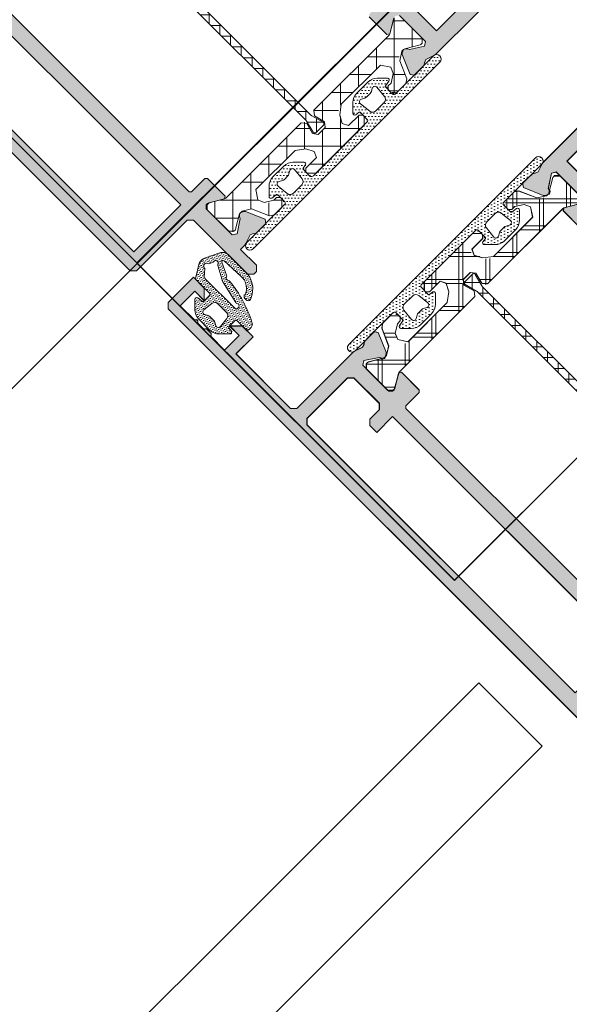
# Model space of a CAD drawing. Header units: metres. Extents: x -115250 to 1551995, y -140807 to 374743.
# Tile 93 of 205: x 115677 to 115739, y 77552 to 77662. Entities that reach past the tile are written whole.
import ezdxf

# ---------------------------------------------------------------- set-up
doc = ezdxf.new("R2010")
doc.units = ezdxf.units.M
doc.header["$LTSCALE"] = 100
doc.linetypes.add('0103aDVOJČERCHOVANÁ', pattern=[6.2, 3, -1, 0.1, -1, 0.1, -1])
doc.linetypes.add('{ Wide Dash }', pattern=[12, 4, -2, 4, -2])
for name, color, linetype, lineweight in [('010-pomocna', 30, 'Continuous', 15), ('010-tenka', 10, 'Continuous', 15), ('910-dvere', 7, 'Continuous', 15), ('910-tenka', 4, 'Continuous', 15), ('MB-kreskowanie', 251, 'Continuous', 9), ('MB-profile', 7, 'Continuous', 9), ('MB-uszczelki_tworzywa', 251, 'Continuous', 9)]:
    doc.layers.add(name, color=color, linetype=linetype, lineweight=lineweight)

# ---------------------------------------------------------------- blocks, each defined once
blk = doc.blocks.new('120883')
at = {"layer": 'MB-kreskowanie'}
h = blk.add_hatch(dxfattribs=at)
h.set_pattern_fill('DOTS', color=256, scale=0.23, angle=-585, style=0)
h.set_pattern_definition([(225, (-2e-12, 1e-11), (-0.3872735, 0.129091), [0, -0.365125])])
edge = h.paths.add_edge_path()
edge.add_line((0, -14.72), (0, -8.8))
edge.add_arc((-0.2, -8.8), 0.2, 0, 90)
edge.add_line((-0.2, -8.6), (-1.32, -8.6))
edge.add_arc((-1.32, -8.7), 0.1, 90, 170)
edge.add_line((-1.41, -8.68), (-1.51, -9.23))
edge.add_arc((-1.71, -9.2), 0.2, 225, 350, ccw=False)
edge.add_line((-1.85, -9.34), (-2.66, -8.53))
edge.add_arc((-1.6, -7.47), 1.5, 180, 225, ccw=False)
edge.add_line((-3.1, -7.47), (-3.1, -5.76))
edge.add_arc((-1.6, -5.76), 1.5, 135, 180, ccw=False)
edge.add_line((-2.66, -4.7), (-1.82, -3.86))
edge.add_arc((-1.67, -4), 0.2, 10, 135, ccw=False)
edge.add_line((-1.48, -3.96), (-1.41, -4.32))
edge.add_arc((-1.32, -4.3), 0.1, 190, 270)
edge.add_line((-1.32, -4.4), (-0.2, -4.4))
edge.add_arc((-0.2, -4.2), 0.2, 270, 360)
edge.add_line((0, -4.2), (0, 4.2))
edge.add_arc((-0.2, 4.2), 0.2, 360, 450)
edge.add_line((-0.2, 4.4), (-1.32, 4.4))
edge.add_arc((-1.32, 4.3), 0.1, 90, 170)
edge.add_line((-1.41, 4.32), (-1.48, 3.96))
edge.add_arc((-1.67, 4), 0.2, 225, 350, ccw=False)
edge.add_line((-1.82, 3.86), (-2.66, 4.7))
edge.add_arc((-1.6, 5.76), 1.5, 180, 225, ccw=False)
edge.add_line((-3.1, 5.76), (-3.1, 7.47))
edge.add_arc((-1.6, 7.47), 1.5, 135, 180, ccw=False)
edge.add_line((-2.66, 8.53), (-1.85, 9.34))
edge.add_arc((-1.71, 9.2), 0.2, 10, 135, ccw=False)
edge.add_line((-1.51, 9.23), (-1.41, 8.68))
edge.add_arc((-1.32, 8.7), 0.1, 190, 270)
edge.add_line((-1.32, 8.6), (-0.2, 8.6))
edge.add_arc((-0.2, 8.8), 0.2, 270, 360)
edge.add_line((0, 8.8), (0, 14.72))
edge.add_arc((0.5, 14.72), 0.5, 0, 180, ccw=False)
edge.add_line((1, 14.72), (1, -14.72))
edge.add_arc((0.5, -14.72), 0.5, 180, 360, ccw=False)
edge = h.paths.add_edge_path(flags=16)
edge.add_arc((-2, -5.5), 0.3, 84, 210)
edge.add_line((-2.26, -5.65), (-2.07, -5.98))
edge.add_arc((-2.5, -6.23), 0.5, 0, 30, ccw=False)
edge.add_line((-2, -6.23), (-2, -6.76))
edge.add_arc((-2.5, -6.76), 0.5, 330, 360, ccw=False)
edge.add_line((-2.07, -7.01), (-2.26, -7.35))
edge.add_arc((-2, -7.5), 0.3, 150, 276)
edge.add_line((-1.97, -7.8), (-0.65, -7.66))
edge.add_arc((-0.7, -7.16), 0.5, 276, 360.0001)
edge.add_line((-0.2, -7.16), (-0.2, -5.84))
edge.add_arc((-0.7, -5.84), 0.5, 0.0001, 84)
edge.add_line((-0.65, -5.34), (-1.97, -5.2))
edge = h.paths.add_edge_path(flags=16)
edge.add_arc((-0.7, 7.16), 0.5, 359.9999, 444)
edge.add_line((-0.65, 7.66), (-1.97, 7.8))
edge.add_arc((-2, 7.5), 0.3, 84, 210)
edge.add_line((-2.26, 7.35), (-2.07, 7.01))
edge.add_arc((-2.5, 6.76), 0.5, 0, 30, ccw=False)
edge.add_line((-2, 6.76), (-2, 6.23))
edge.add_arc((-2.5, 6.23), 0.5, 330, 360, ccw=False)
edge.add_line((-2.07, 5.98), (-2.26, 5.65))
edge.add_arc((-2, 5.5), 0.3, 150, 276)
edge.add_line((-1.97, 5.2), (-0.65, 5.34))
edge.add_arc((-0.7, 5.84), 0.5, 276, 359.9999)
edge.add_line((-0.2, 5.84), (-0.2, 7.16))
at = {"layer": 'MB-uszczelki_tworzywa'}
for points in [[(-0.2, -4.5), (-1.32, -4.5, -0.36397), (-1.41, -4.42), (-1.48, -3.96, 0.606815), (-1.82, -3.86), (-2.66, -4.7, 0.198912), (-3.1, -5.76), (-3.1, -7.47, 0.198912), (-2.66, -8.53), (-1.85, -9.34, 0.606815), (-1.51, -9.23), (-1.41, -8.58, -0.36397), (-1.32, -8.5), (-0.2, -8.5, -0.416578), (0, -8.7), (0, -14.72, 1), (1, -14.72), (1, 14.72, 1), (0, 14.72), (0, 8.7, -0.416578), (-0.2, 8.5), (-1.32, 8.5, -0.36397), (-1.41, 8.58), (-1.51, 9.23, 0.606815), (-1.85, 9.34), (-2.66, 8.53, 0.198912), (-3.1, 7.47), (-3.1, 5.76, 0.198912), (-2.66, 4.7), (-1.82, 3.86, 0.606815), (-1.48, 3.96), (-1.41, 4.42, -0.36397), (-1.32, 4.5), (-0.2, 4.5, -0.414214), (0, 4.3), (0, -4.2, -0.324182)], [(-2, 6.77, 0.131652), (-2.07, 7.02), (-2.26, 7.35, -0.612801), (-1.97, 7.8), (-0.65, 7.66, -0.383864), (-0.2, 7.16), (-0.2, 5.84, -0.383865), (-0.65, 5.34), (-1.97, 5.2, -0.612801), (-2.26, 5.65), (-2.07, 5.99, 0.131652), (-2, 6.24)], [(-2, -6.23, 0.131652), (-2.07, -5.98), (-2.26, -5.65, -0.612801), (-1.97, -5.2), (-0.65, -5.34, -0.383864), (-0.2, -5.84), (-0.2, -7.16, -0.383865), (-0.65, -7.66), (-1.97, -7.8, -0.612801), (-2.26, -7.35), (-2.07, -7.01, 0.131652), (-2, -6.76)]]:
    blk.add_lwpolyline(points, format="xyb", close=True, dxfattribs=at)
blk = doc.blocks.new('K718730X')
at = {"layer": 'MB-kreskowanie'}
h = blk.add_hatch(dxfattribs=at)
h.set_pattern_fill('_U', color=256, scale=3, angle=495, style=0, double=1, pattern_type=0)
h.set_pattern_definition([(135, (165.7994, 358.3625), (-2.12132, -2.12132), []), (225, (165.7994, 358.3625), (2.12132, -2.12132), [])])
edge = h.paths.add_edge_path()
edge.add_arc((48.5, 54.48), 1, 180, 254.5959, ccw=False)
edge.add_line((47.5, 54.48), (47.5, 60.67))
edge.add_arc((48.2, 60.67), 0.7, 66, 180, ccw=False)
edge.add_line((48.48, 61.31), (49.16, 61.01))
edge.add_arc((48.75, 60.1), 1, 0, 66, ccw=False)
edge.add_line((49.75, 60.1), (49.75, 59.65))
edge.add_arc((50.05, 59.65), 0.3, 180, 270)
edge.add_line((50.05, 59.35), (50.25, 59.35))
edge.add_arc((50.25, 60.05), 0.7, 270, 360)
edge.add_line((50.95, 60.05), (50.95, 61.2))
edge.add_arc((50.45, 61.2), 0.5, 0, 66)
edge.add_line((50.65, 61.66), (48.69, 62.53))
edge.add_arc((49.1, 63.45), 1, 180, 246, ccw=False)
edge.add_line((48.1, 63.45), (48.1, 63.64))
edge.add_line((48.1, 63.64), (48.01, 63.81))
edge.add_arc((48.19, 63.91), 0.2, 87.0021, 207.0022, ccw=False)
edge.add_line((48.2, 64.1), (48.27, 64.1))
edge.add_line((48.27, 64.1), (49.02, 65.4))
edge.add_arc((48.85, 65.5), 0.2, 330, 360)
edge.add_line((49.05, 65.5), (49.05, 65.7))
edge.add_arc((48.65, 65.7), 0.4, 0, 90)
edge.add_line((48.65, 66.1), (45.25, 66.1))
edge.add_arc((45.25, 65.7), 0.4, 90, 180)
edge.add_line((44.85, 65.7), (44.85, 65.5))
edge.add_arc((45.05, 65.5), 0.2, 180, 210)
edge.add_line((44.88, 65.4), (45.1, 65.02))
edge.add_line((45.1, 65.02), (45.78, 63.9))
edge.add_arc((45.61, 63.8), 0.2, -15.7154, 31.3955, ccw=False)
edge.add_arc((45.5, 63.72), 0.3, 0, 4.8283, ccw=False)
edge.add_line((45.8, 63.72), (45.8, 51.85))
edge.add_arc((46.2, 51.85), 0.4, 180, 284.5569)
edge.add_line((46.3, 51.46), (47.55, 51.78))
edge.add_arc((47.65, 51.4), 0.4, 0, 104.5569, ccw=False)
edge.add_line((48.05, 51.4), (48.05, 50.3))
edge.add_arc((47.65, 50.3), 0.4, -104.5569, 0, ccw=False)
edge.add_line((47.55, 49.91), (46.3, 50.23))
edge.add_arc((46.2, 49.85), 0.4, 75.4431, 180)
edge.add_line((45.8, 49.85), (45.8, 37.98))
edge.add_arc((45.5, 37.98), 0.3, 351.8469, 360, ccw=False)
edge.add_arc((45.6, 37.9), 0.2, -31.3955, 9.9897, ccw=False)
edge.add_line((45.77, 37.8), (45.23, 36.91))
edge.add_line((45.23, 36.91), (44.88, 36.3))
edge.add_arc((45.05, 36.2), 0.2, 150, 180)
edge.add_line((44.85, 36.2), (44.85, 36))
edge.add_arc((45.25, 36), 0.4, 180, 264.0111)
edge.add_line((45.21, 35.6), (48.69, 35.6))
edge.add_arc((48.65, 36), 0.4, 275.9889, 360)
edge.add_line((49.05, 36), (49.05, 36.2))
edge.add_arc((48.85, 36.2), 0.2, 0, 30)
edge.add_line((49.02, 36.3), (48.27, 37.6))
edge.add_line((48.27, 37.6), (48.19, 37.59))
edge.add_arc((48.18, 37.79), 0.2, 152.9978, 272.9979, ccw=False)
edge.add_line((48, 37.88), (48.1, 38.07))
edge.add_line((48.1, 38.07), (48.1, 38.25))
edge.add_arc((49.1, 38.25), 1, 114, 180, ccw=False)
edge.add_line((48.69, 39.16), (50.65, 40.03))
edge.add_arc((50.45, 40.49), 0.5, 294, 360)
edge.add_line((50.95, 40.49), (50.95, 41.65))
edge.add_arc((50.25, 41.65), 0.7, 360, 450)
edge.add_line((50.25, 42.35), (50.05, 42.35))
edge.add_arc((50.05, 42.05), 0.3, 90, 180)
edge.add_line((49.75, 42.05), (49.75, 41.59))
edge.add_arc((48.75, 41.59), 1, 294, 360, ccw=False)
edge.add_line((49.16, 40.68), (48.48, 40.38))
edge.add_arc((48.2, 41.02), 0.7, 180, 294, ccw=False)
edge.add_line((47.5, 41.02), (47.5, 47.21))
edge.add_arc((48.5, 47.21), 1, 105.4041, 180, ccw=False)
edge.add_arc((47.65, 50.3), 2.2, 285.4041, 310.8322)
edge.add_arc((49.35, 48.33), 0.4, 0, 130.8322, ccw=False)
edge.add_line((49.75, 48.33), (49.75, 46.65))
edge.add_arc((50.05, 46.65), 0.3, 180, 270)
edge.add_line((50.05, 46.35), (50.25, 46.35))
edge.add_arc((50.25, 47.05), 0.7, 270, 360)
edge.add_line((50.95, 47.05), (50.95, 54.65))
edge.add_arc((50.25, 54.65), 0.7, 360, 450)
edge.add_line((50.25, 55.35), (50.05, 55.35))
edge.add_arc((50.05, 55.05), 0.3, 90, 180)
edge.add_line((49.75, 55.05), (49.75, 53.37))
edge.add_arc((49.35, 53.37), 0.4, 229.1678, 360, ccw=False)
edge.add_arc((47.65, 51.4), 2.2, 49.1678, 74.5959)
h = blk.add_hatch(dxfattribs=at)
h.set_pattern_fill('_USER', color=256, scale=1.2, angle=45, style=0, double=1, pattern_type=0)
h.set_pattern_definition([(45, (-9748.5016, -3079.2916), (-0.84852814, 0.84852814), []), (135, (-9748.5016, -3079.2916), (-0.84852814, -0.84852814), [])])
h.paths.add_polyline_path([(45.96, 50.45, -0.065543), (46.09, 50.43), (47.5, 50.06, 0.493053), (47.75, 50.25), (47.75, 51.45, 0.493053), (47.5, 51.64), (46.09, 51.27, -0.065395), (45.97, 51.25), (10.04, 51.25, -0.065543), (9.91, 51.27), (8.51, 51.64, 0.493053), (8.26, 51.45), (8.26, 50.25, 0.493053), (8.51, 50.06), (9.91, 50.43, -0.065395), (10.04, 50.45)])
at = {"layer": 'MB-profile'}
h = blk.add_hatch(color=256, dxfattribs=at)
h.paths.add_polyline_path([(42.4, 66.1), (42.6, 65.9), (42.6, 63.8), (42.8, 63.6), (45.6, 63.6), (45.76, 63.88), (45.21, 64.82), (44.84, 65.42), (44.8, 65.58), (44.8, 65.8), (45.1, 66.1), (49.2, 66.1), (49.49, 65.64), (48.54, 64.19), (48.37, 64.1), (48.27, 64.1), (48.14, 63.87), (48.1, 63.72), (48.1, 63.63), (48.24, 63.36), (48.39, 63.22), (50.57, 62.29), (50.99, 62.58), (50.94, 64.08), (50.78, 64.33), (50.64, 64.69), (50.98, 65.72), (51, 65.94), (51, 74.7), (51.5, 75.2), (60.1, 75.2), (60.1, 72.5), (61.8, 72.5), (62.8, 73.5), (61.3, 73.5), (61.3, 75.8), (61.3, 75.8), (63.55, 75.8), (63.55, 75.68), (63.67, 75.55), (64.42, 75.55), (64.55, 75.68), (64.55, 75.8), (65.55, 75.8), (65.7, 75.6), (65.9, 75.6), (66.05, 75.8), (68.3, 75.8), (68.3, 73.5), (66.8, 73.5), (67.8, 72.5), (69.5, 72.5), (69.5, 76.5), (69, 77), (0, 77), (0, 73.4), (1.5, 73), (2, 73), (2, 75.5), (5, 75.5), (5, 65.94), (5.02, 65.72), (5.36, 64.69), (5.22, 64.33), (5.06, 64.08), (5.01, 62.58), (5.43, 62.29), (7.61, 63.22), (7.76, 63.36), (7.9, 63.63), (7.9, 63.72), (7.86, 63.87), (7.73, 64.1), (7.63, 64.1), (7.46, 64.19), (6.51, 65.64), (6.8, 66.1), (10.9, 66.1), (11.2, 65.8), (11.2, 65.58), (11.16, 65.42), (10.79, 64.82), (10.24, 63.88), (10.4, 63.6), (11.83, 63.6), (12.68, 64.08), (12.86, 64.38), (13.62, 65.62), (14.47, 66.1)])
h.paths.add_polyline_path([(6.6, 75.2), (6.6, 67.8), (42.8, 67.8), (42.8, 70.3), (43.9, 70.3), (44.4, 69.8), (44.4, 68.3), (44.9, 67.8), (48.9, 67.8), (49.4, 68.3), (49.4, 74.7), (48.9, 75.2)], flags=16)
h = blk.add_hatch(color=256, dxfattribs=at)
h.paths.add_polyline_path([(44, 0), (44.5, 0.5), (44.5, 8.5), (45, 9), (53.5, 9), (54, 9.5), (54, 9.9), (53.5, 10.4), (51, 10.4), (51, 22.8), (50.8, 23), (51, 23.2), (51, 35.85), (50.98, 35.98), (50.64, 37.01), (50.78, 37.37), (50.94, 37.62), (50.99, 39.12), (50.57, 39.41), (48.39, 38.48), (48.24, 38.34), (48.1, 38.07), (48.1, 37.98), (48.14, 37.83), (48.27, 37.6), (48.37, 37.6), (48.54, 37.51), (49.49, 36.06), (49.2, 35.6), (45.1, 35.6), (44.8, 35.9), (44.8, 36.12), (44.84, 36.28), (45.21, 36.88), (45.76, 37.82), (45.6, 38.1), (42.8, 38.1), (42.6, 37.9), (42.6, 35.8), (42.4, 35.6), (14.47, 35.6), (13.62, 36.08), (12.86, 37.32), (12.68, 37.62), (11.83, 38.1), (10.4, 38.1), (10.24, 37.82), (10.79, 36.88), (11.16, 36.28), (11.2, 36.12), (11.2, 35.9), (10.9, 35.6), (6.8, 35.6), (6.51, 36.06), (7.46, 37.51), (7.63, 37.6), (7.73, 37.6), (7.86, 37.83), (7.9, 37.98), (7.9, 38.07), (7.76, 38.34), (7.61, 38.48), (5.43, 39.41), (5.01, 39.12), (5.06, 37.62), (5.22, 37.37), (5.36, 37.01), (5.02, 35.98), (5, 35.76), (5, 21.6), (0, 21.6), (0, 18.4), (1.5, 18), (2, 18), (2, 20), (5, 20), (5, 11.2), (5.2, 11), (5, 10.8), (5, 2), (2, 2), (2, 4), (1.5, 4), (0, 3.6), (0, 0)])
h.paths.add_polyline_path([(7.1, 1.8), (6.6, 2.3), (6.6, 8.8), (7.1, 9.3), (7.6, 9.3), (8.1, 9.8), (8.1, 10.7), (6.6, 10.7), (6.6, 33.9), (49.2, 33.9), (49.2, 27), (49, 27), (49, 19), (49.2, 19), (49.2, 10.7), (43.8, 10.7), (42.8, 9.7), (42.8, 2.3), (42.3, 1.8)], flags=16)
for points in [[(0, 77), (69, 77), (69.5, 76.5), (69.5, 72.5), (67.8, 72.5), (66.8, 73.5), (68.3, 73.5), (68.3, 75.8), (66.05, 75.8), (65.9, 75.6), (65.7, 75.6), (65.55, 75.8), (64.55, 75.8), (64.55, 75.68), (64.42, 75.55), (63.67, 75.55), (63.55, 75.68), (63.55, 75.8), (61.3, 75.8), (61.3, 75.8), (61.3, 73.5), (62.8, 73.5), (61.8, 72.5), (60.1, 72.5), (60.1, 75.2), (51.5, 75.2), (51, 74.7), (51, 65.94), (50.98, 65.72), (50.64, 64.69), (50.78, 64.33), (50.94, 64.08), (50.99, 62.58), (50.57, 62.29), (48.39, 63.22), (48.24, 63.36), (48, 63.82), (48.19, 64.11), (48.37, 64.1), (48.54, 64.19), (49.49, 65.64), (49.2, 66.1), (45.1, 66.1), (44.8, 65.8), (44.8, 65.58), (44.84, 65.42), (45.77, 63.9), (45.6, 63.6), (42.8, 63.6), (42.6, 63.8), (42.6, 65.9), (42.4, 66.1), (14.47, 66.1)], [(44.84, 36.28), (45.77, 37.8), (45.6, 38.1), (42.8, 38.1)], [(51, 23.2), (51, 35.83), (51, 35.82), (50.98, 35.98), (50.64, 37.01), (50.78, 37.37), (50.94, 37.62), (50.99, 39.12), (50.57, 39.41), (48.39, 38.48), (48.24, 38.34), (48, 37.88), (48.19, 37.59), (48.37, 37.6), (48.54, 37.51), (49.49, 36.06), (49.2, 35.6), (45.1, 35.6)]]:
    blk.add_lwpolyline(points, dxfattribs=at)
for points in [[(43.9, 70.3), (42.8, 70.3), (42.8, 67.8), (6.6, 67.8), (6.6, 75.2), (48.9, 75.2), (49.4, 74.7), (49.4, 68.3), (48.9, 67.8), (44.9, 67.8), (44.4, 68.3), (44.4, 69.8)], [(42.3, 1.8), (7.1, 1.8), (6.6, 2.3), (6.6, 8.8), (7.1, 9.3), (7.6, 9.3), (8.1, 9.8), (8.1, 10.7), (6.6, 10.7), (6.6, 33.9), (49.2, 33.9), (49.2, 27), (49, 27), (49, 19), (49.2, 19), (49.2, 10.7), (43.8, 10.7), (42.8, 9.7), (42.8, 2.3)]]:
    blk.add_lwpolyline(points, close=True, dxfattribs=at)
at = {"layer": 'MB-uszczelki_tworzywa'}
blk.add_lwpolyline([(45.25, 35.6), (48.65, 35.6), (49.05, 36), (49.05, 36.2), (49.02, 36.3), (48.14, 37.83), (48.1, 37.98), (48.1, 38.25), (48.69, 39.16), (50.65, 40.04), (50.95, 40.49), (50.95, 41.65), (50.25, 42.35), (50.05, 42.35), (49.75, 42.05), (49.75, 41.6), (49.16, 40.68), (48.48, 40.38), (47.5, 41.02), (47.5, 47.21), (48.23, 48.18), (49.09, 48.64), (49.75, 48.33), (49.75, 46.65), (50.05, 46.35), (50.25, 46.35), (50.95, 47.05), (50.95, 54.65), (50.25, 55.35), (50.05, 55.35), (49.75, 55.05), (49.75, 53.37), (49.09, 53.06), (48.23, 53.52), (47.5, 54.49), (47.5, 60.68), (48.48, 61.32), (49.16, 61.02), (49.75, 60.1), (49.75, 59.65), (50.05, 59.35), (50.25, 59.35), (50.95, 60.05), (50.95, 61.21), (50.65, 61.66), (48.69, 62.54), (48.1, 63.45), (48.1, 63.72), (48.14, 63.87), (49.02, 65.4), (49.05, 65.5), (49.05, 65.7), (48.65, 66.1), (45.25, 66.1), (44.85, 65.7), (44.85, 65.5), (44.88, 65.4), (45.76, 63.87), (45.8, 63.72), (45.8, 51.85), (46.3, 51.46), (47.55, 51.79), (48.05, 51.4), (48.05, 50.3), (47.55, 49.91), (46.3, 50.24), (45.8, 49.85), (45.8, 37.98), (45.76, 37.83), (44.88, 36.3)], dxfattribs=at)
blk.add_lwpolyline([(45.96, 50.45), (10.04, 50.45, 0.065543), (9.91, 50.43), (8.51, 50.06, -0.493053), (8.26, 50.25), (8.26, 51.45, -0.493053), (8.51, 51.64), (9.91, 51.27, 0.065543), (10.04, 51.25), (45.96, 51.25, 0.065543), (46.09, 51.27), (47.5, 51.64, -0.493053), (47.75, 51.45), (47.75, 50.25, -0.493053), (47.5, 50.06), (46.09, 50.43, 0.065543), (45.96, 50.45)], format="xyb", close=True, dxfattribs=at)
blk = doc.blocks.new('K518730X')
at = {"layer": 'MB-kreskowanie'}
h = blk.add_hatch(dxfattribs=at)
h.set_pattern_fill('_U', color=256, scale=3, angle=315, style=0, double=1, pattern_type=0)
h.set_pattern_definition([(315, (-165.7994, -281.3625), (2.12132, 2.12132), []), (45, (-165.7994, -281.3625), (-2.12132, 2.12132), [])])
edge = h.paths.add_edge_path()
edge.add_arc((-48.5, 22.52), 1, 0, 74.5959, ccw=False)
edge.add_line((-47.5, 22.52), (-47.5, 16.33))
edge.add_arc((-48.2, 16.33), 0.7, -114, 0, ccw=False)
edge.add_line((-48.48, 15.69), (-49.16, 15.99))
edge.add_arc((-48.75, 16.9), 1, -180, -114, ccw=False)
edge.add_line((-49.75, 16.9), (-49.75, 17.35))
edge.add_arc((-50.05, 17.35), 0.3, 0, 90)
edge.add_line((-50.05, 17.65), (-50.25, 17.65))
edge.add_arc((-50.25, 16.95), 0.7, 90, 180)
edge.add_line((-50.95, 16.95), (-50.95, 15.8))
edge.add_arc((-50.45, 15.8), 0.5, -180, -114)
edge.add_line((-50.65, 15.34), (-48.69, 14.47))
edge.add_arc((-49.1, 13.55), 1, 0, 66, ccw=False)
edge.add_line((-48.1, 13.55), (-48.1, 13.36))
edge.add_line((-48.1, 13.36), (-48.01, 13.19))
edge.add_arc((-48.19, 13.09), 0.2, -92.9979, 27.0022, ccw=False)
edge.add_line((-48.2, 12.9), (-48.27, 12.9))
edge.add_line((-48.27, 12.9), (-49.02, 11.6))
edge.add_arc((-48.85, 11.5), 0.2, 150, 180)
edge.add_line((-49.05, 11.5), (-49.05, 11.3))
edge.add_arc((-48.65, 11.3), 0.4, -180, -90)
edge.add_line((-48.65, 10.9), (-45.25, 10.9))
edge.add_arc((-45.25, 11.3), 0.4, -90, 0)
edge.add_line((-44.85, 11.3), (-44.85, 11.5))
edge.add_arc((-45.05, 11.5), 0.2, 0, 30)
edge.add_line((-44.88, 11.6), (-45.1, 11.98))
edge.add_line((-45.1, 11.98), (-45.78, 13.1))
edge.add_arc((-45.61, 13.2), 0.2, -195.7154, -148.6045, ccw=False)
edge.add_arc((-45.5, 13.28), 0.3, -180, -175.1717, ccw=False)
edge.add_line((-45.8, 13.28), (-45.8, 25.15))
edge.add_arc((-46.2, 25.15), 0.4, 0, 104.5569)
edge.add_line((-46.3, 25.54), (-47.55, 25.22))
edge.add_arc((-47.65, 25.6), 0.4, -180, -75.4431, ccw=False)
edge.add_line((-48.05, 25.6), (-48.05, 26.7))
edge.add_arc((-47.65, 26.7), 0.4, -284.5569, -180, ccw=False)
edge.add_line((-47.55, 27.09), (-46.3, 26.77))
edge.add_arc((-46.2, 27.15), 0.4, -104.5569, 0)
edge.add_line((-45.8, 27.15), (-45.8, 39.02))
edge.add_arc((-45.5, 39.02), 0.3, 171.8469, 180, ccw=False)
edge.add_arc((-45.6, 39.1), 0.2, -211.3955, -170.0103, ccw=False)
edge.add_line((-45.77, 39.2), (-45.23, 40.09))
edge.add_line((-45.23, 40.09), (-44.88, 40.7))
edge.add_arc((-45.05, 40.8), 0.2, -30, 0)
edge.add_line((-44.85, 40.8), (-44.85, 41))
edge.add_arc((-45.25, 41), 0.4, 0, 84.0111)
edge.add_line((-45.21, 41.4), (-48.69, 41.4))
edge.add_arc((-48.65, 41), 0.4, 95.9889, 180)
edge.add_line((-49.05, 41), (-49.05, 40.8))
edge.add_arc((-48.85, 40.8), 0.2, -180, -150)
edge.add_line((-49.02, 40.7), (-48.27, 39.4))
edge.add_line((-48.27, 39.4), (-48.19, 39.41))
edge.add_arc((-48.18, 39.21), 0.2, -27.0022, 92.9979, ccw=False)
edge.add_line((-48, 39.12), (-48.1, 38.93))
edge.add_line((-48.1, 38.93), (-48.1, 38.75))
edge.add_arc((-49.1, 38.75), 1, -66, 0, ccw=False)
edge.add_line((-48.69, 37.84), (-50.65, 36.97))
edge.add_arc((-50.45, 36.51), 0.5, 114, 180)
edge.add_line((-50.95, 36.51), (-50.95, 35.35))
edge.add_arc((-50.25, 35.35), 0.7, 180, 270)
edge.add_line((-50.25, 34.65), (-50.05, 34.65))
edge.add_arc((-50.05, 34.95), 0.3, -90, 0)
edge.add_line((-49.75, 34.95), (-49.75, 35.41))
edge.add_arc((-48.75, 35.41), 1, 114, 180, ccw=False)
edge.add_line((-49.16, 36.32), (-48.48, 36.62))
edge.add_arc((-48.2, 35.98), 0.7, 0, 114, ccw=False)
edge.add_line((-47.5, 35.98), (-47.5, 29.79))
edge.add_arc((-48.5, 29.79), 1, -74.5959, 0, ccw=False)
edge.add_arc((-47.65, 26.7), 2.2, 105.4041, 130.8322)
edge.add_arc((-49.35, 28.67), 0.4, -180, -49.1678, ccw=False)
edge.add_line((-49.75, 28.67), (-49.75, 30.35))
edge.add_arc((-50.05, 30.35), 0.3, 0, 90)
edge.add_line((-50.05, 30.65), (-50.25, 30.65))
edge.add_arc((-50.25, 29.95), 0.7, 90, 180)
edge.add_line((-50.95, 29.95), (-50.95, 22.35))
edge.add_arc((-50.25, 22.35), 0.7, 180, 270)
edge.add_line((-50.25, 21.65), (-50.05, 21.65))
edge.add_arc((-50.05, 21.95), 0.3, -90, 0)
edge.add_line((-49.75, 21.95), (-49.75, 23.63))
edge.add_arc((-49.35, 23.63), 0.4, 49.1678, 180, ccw=False)
edge.add_arc((-47.65, 25.6), 2.2, -130.8322, -105.4041)
at = {"layer": 'MB-profile'}
h = blk.add_hatch(color=256, dxfattribs=at)
h.paths.add_polyline_path([(-44, 77), (-44.5, 76.5), (-44.5, 68.5), (-45, 68), (-53.5, 68), (-54, 67.5), (-54, 67.1), (-53.5, 66.6), (-51, 66.6), (-51, 54.2), (-50.8, 54), (-51, 53.8), (-51, 41.15), (-50.98, 41.02), (-50.64, 39.99), (-50.78, 39.63), (-50.94, 39.38), (-50.99, 37.88), (-50.57, 37.59), (-48.39, 38.52), (-48.24, 38.66), (-48.1, 38.93), (-48.1, 39.02), (-48.14, 39.17), (-48.27, 39.4), (-48.37, 39.4), (-48.54, 39.49), (-49.49, 40.94), (-49.2, 41.4), (-45.1, 41.4), (-44.8, 41.1), (-44.8, 40.79), (-45.21, 40.12), (-45.76, 39.18), (-45.6, 38.9), (-42.8, 38.9), (-42.6, 39.1), (-42.6, 41.2), (-42.4, 41.4), (-14.47, 41.4), (-13.62, 40.92), (-12.86, 39.68), (-12.68, 39.38), (-11.83, 38.9), (-10.4, 38.9), (-10.24, 39.18), (-10.79, 40.12), (-11.2, 40.79), (-11.2, 41.1), (-10.9, 41.4), (-6.8, 41.4), (-6.51, 40.94), (-7.46, 39.49), (-7.77, 39.33), (-7.86, 39.17), (-7.9, 39.02), (-7.9, 38.93), (-7.76, 38.66), (-7.61, 38.52), (-5.43, 37.59), (-5.01, 37.88), (-5.06, 39.38), (-5.22, 39.63), (-5.36, 39.99), (-5.02, 41.02), (-5, 41.24), (-5, 55.4), (0, 55.4), (0, 58.6), (-1.5, 59), (-2, 59), (-2, 57), (-5, 57), (-5, 65.8), (-5.2, 66), (-5, 66.2), (-5, 75), (-2, 75), (-2, 73), (-1.5, 73), (0, 73.4), (0, 77)])
h.paths.add_polyline_path([(-7.1, 75.2), (-6.6, 74.7), (-6.6, 68.2), (-7.1, 67.7), (-7.6, 67.7), (-8.1, 67.2), (-8.1, 66.3), (-6.6, 66.3), (-6.6, 43.1), (-49.2, 43.1), (-49.2, 50), (-49, 50), (-49, 58), (-49.2, 58), (-49.2, 66.3), (-43.8, 66.3), (-42.8, 67.3), (-42.8, 74.7), (-42.3, 75.2)], flags=16)
h = blk.add_hatch(color=256, dxfattribs=at)
h.paths.add_polyline_path([(-42.4, 10.9), (-42.6, 11.1), (-42.6, 13.2), (-42.8, 13.4), (-45.6, 13.4), (-45.76, 13.12), (-45.21, 12.18), (-44.8, 11.51), (-44.8, 11.2), (-45.1, 10.9), (-49.2, 10.9), (-49.49, 11.36), (-48.54, 12.81), (-48.23, 12.97), (-48.14, 13.13), (-48.1, 13.28), (-48.1, 13.37), (-48.24, 13.64), (-48.39, 13.78), (-50.57, 14.71), (-50.99, 14.42), (-50.94, 12.92), (-50.78, 12.67), (-50.64, 12.31), (-50.98, 11.28), (-51, 11.06), (-51, 2.3), (-51.5, 1.8), (-60.1, 1.8), (-60.1, 4.5), (-61.8, 4.5), (-62.8, 3.5), (-61.3, 3.5), (-61.3, 1.2), (-61.3, 1.2), (-63.55, 1.2), (-63.55, 1.32), (-63.67, 1.45), (-64.42, 1.45), (-64.55, 1.32), (-64.55, 1.2), (-65.55, 1.2), (-65.7, 1.4), (-65.9, 1.4), (-66.05, 1.2), (-68.3, 1.2), (-68.3, 3.5), (-66.8, 3.5), (-67.8, 4.5), (-69.5, 4.5), (-69.5, 0.5), (-69, 0), (0, 0), (0, 3.6), (-1.5, 4), (-2, 4), (-2, 1.5), (-5, 1.5), (-5, 11.06), (-5.02, 11.28), (-5.36, 12.31), (-5.22, 12.67), (-5.06, 12.92), (-5.01, 14.42), (-5.43, 14.71), (-7.61, 13.78), (-7.76, 13.64), (-7.9, 13.37), (-7.9, 13.28), (-7.86, 13.13), (-7.73, 12.9), (-7.63, 12.9), (-7.46, 12.81), (-6.51, 11.36), (-6.8, 10.9), (-10.9, 10.9), (-11.2, 11.2), (-11.2, 11.51), (-10.79, 12.18), (-10.24, 13.12), (-10.4, 13.4), (-11.83, 13.4), (-12.68, 12.92), (-12.86, 12.62), (-13.62, 11.38), (-14.47, 10.9)])
h.paths.add_polyline_path([(-6.6, 1.8), (-6.6, 9.2), (-42.8, 9.2), (-42.8, 6.7), (-43.9, 6.7), (-44.4, 7.2), (-44.4, 8.7), (-44.9, 9.2), (-48.9, 9.2), (-49.4, 8.7), (-49.4, 2.3), (-48.9, 1.8)], flags=16)
for points in [[(-44.84, 40.72), (-45.77, 39.2), (-45.6, 38.9), (-42.8, 38.9)], [(-51, 53.8), (-51, 41.17), (-51, 41.18), (-50.98, 41.02), (-50.64, 39.99), (-50.78, 39.63), (-50.94, 39.38), (-50.99, 37.88), (-50.57, 37.59), (-48.39, 38.52), (-48.24, 38.66), (-48, 39.12), (-48.19, 39.41), (-48.37, 39.4), (-48.54, 39.49), (-49.49, 40.94), (-49.2, 41.4), (-45.1, 41.4)], [(0, 0), (-69, 0), (-69.5, 0.5), (-69.5, 4.5), (-67.8, 4.5), (-66.8, 3.5), (-68.3, 3.5), (-68.3, 1.2), (-66.05, 1.2), (-65.9, 1.4), (-65.7, 1.4), (-65.55, 1.2), (-64.55, 1.2), (-64.55, 1.32), (-64.42, 1.45), (-63.67, 1.45), (-63.55, 1.32), (-63.55, 1.2), (-61.3, 1.2), (-61.3, 1.2), (-61.3, 3.5), (-62.8, 3.5), (-61.8, 4.5), (-60.1, 4.5), (-60.1, 1.8), (-51.5, 1.8), (-51, 2.3), (-51, 11.06), (-50.98, 11.28), (-50.64, 12.31), (-50.78, 12.67), (-50.94, 12.92), (-50.99, 14.42), (-50.57, 14.71), (-48.39, 13.78), (-48.24, 13.64), (-48, 13.18), (-48.19, 12.89), (-48.37, 12.9), (-48.54, 12.81), (-49.49, 11.36), (-49.2, 10.9), (-45.1, 10.9), (-44.8, 11.2), (-44.8, 11.42), (-44.84, 11.58), (-45.77, 13.1), (-45.6, 13.4), (-42.8, 13.4), (-42.6, 13.2), (-42.6, 11.1), (-42.4, 10.9), (-14.47, 10.9)]]:
    blk.add_lwpolyline(points, dxfattribs=at)
for points in [[(-42.3, 75.2), (-7.1, 75.2), (-6.6, 74.7), (-6.6, 68.2), (-7.1, 67.7), (-7.6, 67.7), (-8.1, 67.2), (-8.1, 66.3), (-6.6, 66.3), (-6.6, 43.1), (-49.2, 43.1), (-49.2, 50), (-49, 50), (-49, 58), (-49.2, 58), (-49.2, 66.3), (-43.8, 66.3), (-42.8, 67.3), (-42.8, 74.7)], [(-43.9, 6.7), (-42.8, 6.7), (-42.8, 9.2), (-6.6, 9.2), (-6.6, 1.8), (-48.9, 1.8), (-49.4, 2.3), (-49.4, 8.7), (-48.9, 9.2), (-44.9, 9.2), (-44.4, 8.7), (-44.4, 7.2)]]:
    blk.add_lwpolyline(points, close=True, dxfattribs=at)
at = {"layer": 'MB-uszczelki_tworzywa'}
blk.add_lwpolyline([(-45.25, 41.4), (-48.65, 41.4), (-49.05, 41), (-49.05, 40.8), (-49.02, 40.7), (-48.14, 39.17), (-48.1, 39.02), (-48.1, 38.75), (-48.69, 37.84), (-50.65, 36.96), (-50.95, 36.51), (-50.95, 35.35), (-50.25, 34.65), (-50.05, 34.65), (-49.75, 34.95), (-49.75, 35.4), (-49.16, 36.32), (-48.48, 36.62), (-47.5, 35.98), (-47.5, 29.79), (-48.23, 28.82), (-49.09, 28.36), (-49.75, 28.67), (-49.75, 30.35), (-50.05, 30.65), (-50.25, 30.65), (-50.95, 29.95), (-50.95, 22.35), (-50.25, 21.65), (-50.05, 21.65), (-49.75, 21.95), (-49.75, 23.63), (-49.09, 23.94), (-48.23, 23.48), (-47.5, 22.51), (-47.5, 16.32), (-48.48, 15.68), (-49.16, 15.98), (-49.75, 16.9), (-49.75, 17.35), (-50.05, 17.65), (-50.25, 17.65), (-50.95, 16.95), (-50.95, 15.79), (-50.65, 15.34), (-48.69, 14.46), (-48.1, 13.55), (-48.1, 13.28), (-48.14, 13.13), (-49.02, 11.6), (-49.05, 11.5), (-49.05, 11.3), (-48.65, 10.9), (-45.25, 10.9), (-44.85, 11.3), (-44.85, 11.5), (-44.88, 11.6), (-45.76, 13.13), (-45.8, 13.28), (-45.8, 25.15), (-46.3, 25.54), (-47.55, 25.21), (-48.05, 25.6), (-48.05, 26.7), (-47.55, 27.09), (-46.3, 26.76), (-45.8, 27.15), (-45.8, 39.02), (-45.76, 39.17), (-44.88, 40.7)], dxfattribs=at)
blk = doc.blocks.new('120880')
at = {"layer": 'MB-kreskowanie'}
h = blk.add_hatch(dxfattribs=at)
h.set_pattern_fill('DOTS', color=256, scale=0.15, angle=0.15, style=0)
h.set_pattern_definition([(269.85, (-0.0007, 9e-06), (-0.238436, -0.1184387), [0, -0.238125])])
h.paths.add_polyline_path([(-5.7, 1), (-7, 1, -0.414214), (-7.3, 1.3), (-7.3, 1.57, -0.315299), (-6.97, 2.04, -0.092374), (-2, 3.54, -0.187864), (-1.83, 3.49, 0.492952), (-1.37, 3.63, -0.193685), (-1.24, 3.76), (0.15, 4.41, 0.785181), (0.09, 4.7), (-2.5, 4.81, 0.279675), (-4.14, 3.92), (-4.2, 3.82, 0.162278), (-4.22, 3.7, -0.449784), (-4.52, 3.36), (-4.75, 3.36, -0.57735), (-5.01, 3.81), (-4.75, 4.27, -0.267949), (-2.58, 5.51), (0.26, 5.51, -0.274087), (1, 5.09), (1.83, 3.36, -0.255583), (1.78, 2.41), (1.03, 1.19, -0.310447), (0.75, 1), (-1.3, 1, 0.414214), (-1.5, 0.8), (-1.5, -0.1, 0.36397), (-1.42, -0.2), (-0.77, -0.31, -0.606815), (-0.66, -0.65), (-1.47, -1.46, -0.198912), (-2.53, -1.9), (-4.24, -1.9, -0.198912), (-5.3, -1.46), (-6.14, -0.62, -0.606815), (-6.04, -0.28), (-5.58, -0.2, 0.36397), (-5.5, -0.1), (-5.5, 0.8, 0.414214)])
h.paths.add_polyline_path([(-4.45, 1.8), (0.11, 1.8, 0.223821), (0.5, 1.98), (0.94, 2.51, -0.191176), (1.1, 2.6, 0.8039), (1.15, 3.22, -0.213351), (1, 3.35), (0.86, 3.67, -0.156149), (0.84, 3.82, 0.928044), (0.32, 3.97, -0.183859), (0.21, 3.83), (-1.27, 3.03, -0.065921), (-1.47, 2.96), (-4.13, 2.32, -0.205743), (-4.29, 2.35, 1.340749)], flags=16)
h.paths.add_polyline_path([(-4.68, 0.35), (-4.8, -0.77, 0.612801), (-4.35, -1.06), (-4.02, -0.87, -0.131652), (-3.77, -0.8), (-3.24, -0.8, -0.131652), (-2.99, -0.87), (-2.65, -1.06, 0.612801), (-2.2, -0.77), (-2.32, 0.35, 0.383864), (-2.82, 0.8), (-4.18, 0.8, 0.383864)], flags=16)
at = {"layer": 'MB-uszczelki_tworzywa'}
blk.add_lwpolyline([(-4.14, 3.92), (-4.2, 3.82, 0.162278), (-4.22, 3.7, -0.449784), (-4.52, 3.36), (-4.75, 3.36, -0.57735), (-5.01, 3.81), (-4.75, 4.27, -0.268812), (-2.58, 5.5), (0.26, 5.5, -0.270399), (1, 5.08), (1.83, 3.36, -0.255583), (1.78, 2.41), (1.03, 1.19, -0.310447), (0.75, 1), (-1.3, 1, 0.414214), (-1.5, 0.8), (-1.5, -0.1, 0.36397), (-1.42, -0.2), (-0.77, -0.31, -0.606815), (-0.66, -0.65), (-1.47, -1.46, -0.198912), (-2.53, -1.9), (-4.24, -1.9, -0.198912), (-5.3, -1.46), (-6.14, -0.62, -0.606815), (-6.04, -0.28), (-5.58, -0.2, 0.36397), (-5.5, -0.1), (-5.5, 0.8, 0.414214), (-5.7, 1), (-7, 1, -0.414214), (-7.3, 1.3), (-7.3, 1.57, -0.315299), (-6.97, 2.04, -0.092374), (-2, 3.54, -0.187864), (-1.83, 3.49, 0.492952), (-1.37, 3.63, -0.193685), (-1.24, 3.76), (0.15, 4.41, 0.785181), (0.09, 4.7), (-2.5, 4.81, 0.279675)], format="xyb", close=True, dxfattribs=at)
for points in [[(0.84, 3.82, 0.156149), (0.86, 3.67), (1, 3.35, 0.213351), (1.15, 3.22, -0.8039), (1.1, 2.6, 0.191176), (0.94, 2.51), (0.5, 1.98, -0.223821), (0.11, 1.8), (-4.45, 1.8, -1.340749), (-4.29, 2.35, 0.205743), (-4.13, 2.32), (-1.47, 2.96, 0.065921), (-1.27, 3.03), (0.21, 3.83, 0.183859), (0.32, 3.97, -0.928044), (0.84, 3.82)], [(-2.82, 0.8, -0.383864), (-2.32, 0.35), (-2.2, -0.77, -0.612801), (-2.65, -1.06), (-2.99, -0.87, 0.131652), (-3.24, -0.8), (-3.77, -0.8, 0.131652), (-4.02, -0.87), (-4.35, -1.06, -0.612801), (-4.8, -0.77), (-4.68, 0.35, -0.383864), (-4.18, 0.8), (-2.82, 0.8)]]:
    blk.add_lwpolyline(points, format="xyb", dxfattribs=at)
blk = doc.blocks.new('K718744X')
at = {"layer": 'MB-kreskowanie'}
h = blk.add_hatch(dxfattribs=at)
h.set_pattern_fill('_U', color=256, scale=2, angle=315, style=0, double=1, pattern_type=0)
h.set_pattern_definition([(315, (132.234, 168.8437), (1.414214, 1.414214), []), (45, (132.234, 168.8437), (-1.414214, 1.414214), [])])
edge = h.paths.add_edge_path()
edge.add_line((-0.75, -26.15), (-0.55, -26.15))
edge.add_arc((-0.55, -25.85), 0.3, 270, 360)
edge.add_line((-0.25, -25.85), (-0.25, -24.17))
edge.add_arc((0.15, -24.17), 0.4, 409.1678, 540, ccw=False)
edge.add_arc((1.85, -22.2), 2.2, 589.1678, 614.5959)
edge.add_arc((1, -25.29), 1, 360, 434.5959, ccw=False)
edge.add_line((2, -25.29), (2, -31.48))
edge.add_arc((1.3, -31.48), 0.7, 246, 360, ccw=False)
edge.add_line((1.02, -32.12), (0.34, -31.82))
edge.add_arc((0.75, -30.9), 1, 540, 606, ccw=False)
edge.add_line((-0.25, -30.9), (-0.25, -30.45))
edge.add_arc((-0.55, -30.45), 0.3, 360, 450)
edge.add_line((-0.55, -30.15), (-0.75, -30.15))
edge.add_arc((-0.75, -30.85), 0.7, 450, 540)
edge.add_line((-1.45, -30.85), (-1.45, -32.01))
edge.add_arc((-0.95, -32.01), 0.5, 540, 606)
edge.add_line((-1.15, -32.46), (0.81, -33.34))
edge.add_arc((0.4, -34.25), 1, 360, 426, ccw=False)
edge.add_line((1.4, -34.25), (1.4, -34.43))
edge.add_line((1.4, -34.43), (1.5, -34.62))
edge.add_arc((1.32, -34.71), 0.2, 267.0021, 387.0022, ccw=False)
edge.add_line((1.31, -34.91), (1.23, -34.9))
edge.add_line((1.23, -34.9), (0.48, -36.2))
edge.add_arc((0.65, -36.3), 0.2, 510, 540)
edge.add_line((0.45, -36.3), (0.45, -36.5))
edge.add_arc((0.85, -36.5), 0.4, 540, 630)
edge.add_line((0.85, -36.9), (4.25, -36.9))
edge.add_arc((4.25, -36.5), 0.4, 630, 720)
edge.add_line((4.65, -36.5), (4.65, -36.3))
edge.add_arc((4.45, -36.3), 0.2, 360, 390)
edge.add_line((4.62, -36.2), (4.29, -35.62))
edge.add_line((4.29, -35.62), (3.73, -34.7))
edge.add_arc((3.9, -34.6), 0.2, 529.7254, 571.3955, ccw=False)
edge.add_arc((4, -34.52), 0.3, 540, 548.3854, ccw=False)
edge.add_line((3.7, -34.52), (3.7, -22.65))
edge.add_arc((3.3, -22.65), 0.4, 360, 464.5569)
edge.add_line((3.2, -22.26), (1.95, -22.59))
edge.add_arc((1.85, -22.2), 0.4, 180, 284.5569, ccw=False)
edge.add_line((1.45, -22.2), (1.45, -21.1))
edge.add_arc((1.85, -21.1), 0.4, 435.4431, 540, ccw=False)
edge.add_line((1.95, -20.71), (3.2, -21.04))
edge.add_arc((3.3, -20.65), 0.4, 615.4431, 720)
edge.add_line((3.7, -20.65), (3.7, -8.78))
edge.add_arc((4, -8.78), 0.3, 531.4295, 540, ccw=False)
edge.add_arc((3.9, -8.7), 0.2, 508.6045, 549.9957, ccw=False)
edge.add_line((3.73, -8.6), (4.29, -7.69))
edge.add_line((4.29, -7.69), (4.62, -7.1))
edge.add_arc((4.45, -7), 0.2, 330, 360)
edge.add_line((4.65, -7), (4.65, -6.8))
edge.add_arc((4.25, -6.8), 0.4, 360, 450)
edge.add_line((4.25, -6.4), (0.85, -6.4))
edge.add_arc((0.85, -6.8), 0.4, 450, 540)
edge.add_line((0.45, -6.8), (0.45, -7))
edge.add_arc((0.65, -7), 0.2, 540, 570)
edge.add_line((0.48, -7.1), (1.23, -8.4))
edge.add_line((1.23, -8.4), (1.31, -8.39))
edge.add_arc((1.32, -8.59), 0.2, 332.9978, 452.9979, ccw=False)
edge.add_line((1.5, -8.68), (1.4, -8.87))
edge.add_line((1.4, -8.87), (1.4, -9.05))
edge.add_arc((0.4, -9.05), 1, 294, 360, ccw=False)
edge.add_line((0.81, -9.96), (-1.15, -10.84))
edge.add_arc((-0.95, -11.29), 0.5, 474, 540)
edge.add_line((-1.45, -11.29), (-1.45, -12.45))
edge.add_arc((-0.75, -12.45), 0.7, 540, 630)
edge.add_line((-0.75, -13.15), (-0.55, -13.15))
edge.add_arc((-0.55, -12.85), 0.3, 270, 360)
edge.add_line((-0.25, -12.85), (-0.25, -12.4))
edge.add_arc((0.75, -12.4), 1, 474, 540, ccw=False)
edge.add_line((0.34, -11.48), (1.02, -11.18))
edge.add_arc((1.3, -11.82), 0.7, 360, 474, ccw=False)
edge.add_line((2, -11.82), (2, -18.01))
edge.add_arc((1, -18.01), 1, 285.4041, 360, ccw=False)
edge.add_arc((1.85, -21.1), 2.2, 465.4041, 490.8322)
edge.add_arc((0.15, -19.13), 0.4, 180, 310.8322, ccw=False)
edge.add_line((-0.25, -19.13), (-0.25, -17.45))
edge.add_arc((-0.55, -17.45), 0.3, 360, 450)
edge.add_line((-0.55, -17.15), (-0.75, -17.15))
edge.add_arc((-0.75, -17.85), 0.7, 450, 540)
edge.add_line((-1.45, -17.85), (-1.45, -25.45))
edge.add_arc((-0.75, -25.45), 0.7, 540, 630)
h = blk.add_hatch(dxfattribs=at)
h.set_pattern_fill('_USER', color=256, scale=1.2, angle=45, style=0, double=1, pattern_type=0)
h.set_pattern_definition([(45, (-9755.0016, -3151.7916), (-0.84852814, 0.84852814), []), (135, (-9755.0016, -3151.7916), (-0.84852814, -0.84852814), [])])
h.paths.add_polyline_path([(44.96, -22.05, -0.065543), (45.09, -22.07), (46.5, -22.44, 0.493053), (46.75, -22.25), (46.75, -21.05, 0.493053), (46.5, -20.86), (45.09, -21.23, -0.065395), (44.97, -21.25), (3.54, -21.25, -0.065543), (3.41, -21.23), (2.01, -20.86, 0.493053), (1.76, -21.05), (1.76, -22.25, 0.493053), (2.01, -22.44), (3.41, -22.07, -0.065395), (3.54, -22.05)])
at = {"layer": 'MB-profile'}
h = blk.add_hatch(color=256, dxfattribs=at)
h.paths.add_polyline_path([(49.58, -10.21), (49.99, -9.92), (49.94, -8.42), (49.79, -8.17), (49.65, -7.81), (49.98, -6.8), (50, -6.65), (50, 0), (51, 0), (51, 1.1), (50, 1.1), (50, 2.8), (70.6, 2.8), (70.6, 1.1), (69.6, 1.1), (69.6, 0), (72.3, 0), (73.3, 1), (71.8, 1), (71.8, 3.3), (78.8, 3.3), (78.8, 1), (77.3, 1), (78.3, 0), (80, 0), (80, 4), (79.5, 4.5), (5.5, 4.5), (5, 4), (5, -4), (4.5, -4.5), (-4, -4.5), (-4.5, -5), (-4.5, -5.4), (-4, -5.9), (-1.5, -5.9), (-1.5, -6.56), (-1.48, -6.78), (-1.14, -7.81), (-1.28, -8.17), (-1.44, -8.42), (-1.49, -9.92), (-1.07, -10.21), (1.11, -9.28), (1.26, -9.14), (1.4, -8.78), (1.36, -8.63), (1.13, -8.4), (0.96, -8.31), (0.01, -6.86), (0.3, -6.4), (4.4, -6.4), (4.7, -6.7), (4.7, -6.92), (4.66, -7.08), (3.74, -8.63), (3.9, -8.9), (6.7, -8.9), (6.9, -8.7), (6.9, -6.6), (7.1, -6.4), (40.46, -6.4), (41.39, -6.88), (42.33, -8.42), (43.18, -8.9), (44.6, -8.9), (44.76, -8.63), (43.85, -7.08), (43.8, -6.92), (43.8, -6.7), (44.1, -6.4), (48.2, -6.4), (48.49, -6.86), (47.55, -8.31), (47.37, -8.4), (47.14, -8.63), (47.1, -8.78), (47.24, -9.14), (47.39, -9.28)])
h.paths.add_polyline_path([(48.4, -4.7), (6.7, -4.7), (6.7, 2.7), (48.4, 2.7)], flags=16)
h = blk.add_hatch(color=256, dxfattribs=at)
h.paths.add_polyline_path([(55, -72.5), (55, -68.9), (53.5, -68.5), (53, -68.5), (53, -70.5), (50, -70.5), (50, -61.7), (49.8, -61.5), (50, -61.3), (50, -52.5), (53, -52.5), (53, -54.5), (53.5, -54.5), (55, -54.1), (55, -50.9), (50, -50.9), (50, -36.65), (49.98, -36.49), (49.65, -35.49), (49.79, -35.13), (49.94, -34.88), (50, -33.38), (49.58, -33.09), (47.39, -34.02), (47.24, -34.16), (47.1, -34.52), (47.14, -34.67), (47.37, -34.9), (47.55, -34.99), (48.49, -36.44), (48.2, -36.9), (44.11, -36.9), (43.81, -36.6), (43.81, -36.38), (43.85, -36.22), (44.76, -34.67), (44.61, -34.4), (43.19, -34.4), (42.33, -34.88), (41.39, -36.42), (40.47, -36.9), (7.1, -36.9), (6.9, -36.7), (6.9, -34.6), (6.7, -34.4), (3.9, -34.4), (3.74, -34.67), (4.7, -36.3), (4.7, -36.6), (4.4, -36.9), (4.25, -36.9), (0.85, -36.9), (0.3, -36.9), (0.01, -36.44), (0.96, -34.99), (1.13, -34.9), (1.36, -34.67), (1.4, -34.52), (1.26, -34.16), (1.11, -34.02), (-1.07, -33.09), (-1.49, -33.38), (-1.44, -34.88), (-1.28, -35.13), (-1.14, -35.49), (-1.48, -36.52), (-1.5, -36.74), (-1.5, -49.3), (-1.3, -49.5), (-1.5, -49.7), (-1.5, -62.1), (-2.2, -62.1), (-2.7, -62.6), (-2.7, -63), (-2.2, -63.5), (4.5, -63.5), (5, -64), (5, -70.2), (4.5, -70.7), (-10.6, -70.7), (-10.6, -68), (-12.3, -68), (-13.3, -69), (-11.8, -69), (-11.8, -71.3), (-18.8, -71.3), (-18.8, -69), (-17.3, -69), (-18.3, -68), (-20, -68), (-20, -72), (-19.5, -72.5)])
h.paths.add_polyline_path([(48.4, -61.8), (46.9, -61.8), (46.9, -62.7), (47.4, -63.2), (47.9, -63.2), (48.4, -63.7), (48.4, -70.2), (47.9, -70.7), (7.2, -70.7), (6.7, -70.2), (6.7, -62.8), (5.7, -61.8), (0.3, -61.8), (0.3, -53.5), (0.5, -53.5), (0.5, -45.5), (0.3, -45.5), (0.3, -38.6), (48.4, -38.6)], flags=16)
at = {"layer": 'MB-profile', "lineweight": 0}
for points in [[(79.5, 4.5), (5.5, 4.5), (5, 4), (5, -4), (4.5, -4.5), (-4, -4.5), (-4.5, -5), (-4.5, -5.4), (-4, -5.9), (-1.5, -5.9), (-1.5, -6.56), (-1.48, -6.78), (-1.14, -7.81), (-1.28, -8.17), (-1.44, -8.42), (-1.49, -9.92), (-1.07, -10.21), (1.11, -9.28), (1.26, -9.14), (1.4, -8.78), (1.36, -8.63), (1.13, -8.4), (0.96, -8.31), (0.01, -6.86), (0.3, -6.4), (4.4, -6.4), (4.7, -6.7), (4.7, -6.92), (4.66, -7.08), (3.74, -8.63), (3.9, -8.9), (6.7, -8.9), (6.9, -8.7), (6.9, -6.6), (7.1, -6.4), (40.46, -6.4)], [(-1.5, -49.3), (-1.5, -36.74), (-1.48, -36.52), (-1.14, -35.49), (-1.28, -35.13), (-1.44, -34.88), (-1.49, -33.38), (-1.07, -33.09), (1.11, -34.02), (1.26, -34.16), (1.4, -34.52), (1.36, -34.67), (1.13, -34.9), (0.96, -34.99), (0.01, -36.44), (0.3, -36.9), (4.4, -36.9)], [(4.66, -36.22), (3.74, -34.67), (3.9, -34.4), (6.7, -34.4)]]:
    blk.add_lwpolyline(points, dxfattribs=at)
for points in [[(48.4, 2.7), (48.4, -4.7), (6.7, -4.7), (6.7, 2.7)], [(0.5, -45.5), (0.5, -53.5), (0.3, -53.5), (0.3, -61.8), (5.7, -61.8), (6.7, -62.8), (6.7, -70.2), (7.2, -70.7), (47.9, -70.7), (48.4, -70.2), (48.4, -63.7), (47.9, -63.2), (47.4, -63.2), (46.9, -62.7), (46.9, -61.8), (48.4, -61.8), (48.4, -38.6), (0.3, -38.6), (0.3, -45.5)]]:
    blk.add_lwpolyline(points, close=True, dxfattribs=at)
at = {"layer": 'MB-uszczelki_tworzywa'}
blk.add_lwpolyline([(4.62, -36.2), (3.74, -34.67), (3.7, -34.52), (3.7, -22.65), (3.2, -22.26), (1.95, -22.59), (1.45, -22.2), (1.45, -21.1), (1.95, -20.71), (3.2, -21.04), (3.7, -20.65), (3.7, -8.78), (3.74, -8.63), (4.62, -7.1), (4.65, -7), (4.65, -6.8), (4.25, -6.4), (0.85, -6.4), (0.45, -6.8), (0.45, -7), (0.48, -7.1), (1.36, -8.63), (1.4, -8.78), (1.4, -9.05), (0.81, -9.96), (-1.15, -10.84), (-1.45, -11.29), (-1.45, -12.45), (-0.75, -13.15), (-0.55, -13.15), (-0.25, -12.85), (-0.25, -12.4), (0.34, -11.48), (1.02, -11.18), (2, -11.82), (2, -18.01), (1.27, -18.98), (0.41, -19.44), (-0.25, -19.13), (-0.25, -17.45), (-0.55, -17.15), (-0.75, -17.15), (-1.45, -17.85), (-1.45, -25.45), (-0.75, -26.15), (-0.55, -26.15), (-0.25, -25.85), (-0.25, -24.17), (0.41, -23.86), (1.27, -24.32), (2, -25.29), (2, -31.48), (1.02, -32.12), (0.34, -31.82), (-0.25, -30.9), (-0.25, -30.45), (-0.55, -30.15), (-0.75, -30.15), (-1.45, -30.85), (-1.45, -32.01), (-1.15, -32.46), (0.81, -33.34), (1.4, -34.25), (1.4, -34.52), (1.36, -34.67), (0.48, -36.2), (0.45, -36.3), (0.45, -36.5), (0.85, -36.9), (4.25, -36.9)], dxfattribs=at)
blk.add_lwpolyline([(44.96, -22.05), (3.54, -22.05, 0.065543), (3.41, -22.07), (2.01, -22.44, -0.493053), (1.76, -22.25), (1.76, -21.05, -0.493053), (2.01, -20.86), (3.41, -21.23, 0.065543), (3.54, -21.25), (44.96, -21.25, 0.065543), (45.09, -21.23), (46.5, -20.86, -0.493053), (46.75, -21.05), (46.75, -22.25, -0.493053), (46.5, -22.44), (45.09, -22.07, 0.065543), (44.96, -22.05)], format="xyb", close=True, dxfattribs=at)

msp = doc.modelspace()

# ---------------------------------------------------------------- linework, layer by layer
msp.add_line((115743.48, 77688.17), (115690.45, 77635.12))
msp.add_lwpolyline([(115778.88, 77652.74), (115725.84, 77599.7), (115690.48, 77635.07), (115743.52, 77688.11)], close=True)
at = {"layer": '010-pomocna', "color": 0, "linetype": '{ Wide Dash }', "flags": 128}
for points in [[(116926.69, 73944.28), (116926.69, 74409.32, 0.414216), (111276.48, 80059.48), (109626.67, 80059.48)], [(116826.69, 73944.28), (116826.69, 74409.32, 0.414216), (111276.49, 79959.48), (109626.67, 79959.48)]]:
    msp.add_lwpolyline(points, format="xyb", dxfattribs=at)
at = {"layer": '010-tenka', "color": 0, "lineweight": 30, "flags": 128}
msp.add_lwpolyline([(115961.93, 77270.1), (115809.02, 77117.19), (115540.31, 77385.89), (115735.65, 77581.21), (115728.57, 77588.28), (115526.17, 77385.89), (115809.02, 77103.04), (115969.01, 77263.03)], dxfattribs=at)
at = {"layer": '910-dvere', "color": 0, "linetype": 'Continuous'}
msp.add_lwpolyline([(114520.22, 78911.42), (114467.18, 78858.37), (115725.84, 77599.71), (115778.88, 77652.76)], close=True, dxfattribs=at)
msp.add_lwpolyline([(115690.48, 77635.07), (114983.38, 76927.96)], dxfattribs=at)
at = {"layer": '910-tenka', "color": 0, "linetype": '0103aDVOJČERCHOVANÁ', "flags": 128}
msp.add_lwpolyline([(117006.22, 74490.32, 0.410375), (111284.83, 80139.54), (109626.67, 80139.48)], format="xyb", dxfattribs=at)

# ---------------------------------------------------------------- block references
for name, p, rotation in [('K718744X', (115696.76, 77633.53), 135), ('K718730X', (115797.16, 77635.65), 135), ('K518730X', (115742.72, 77581.21), 315), ('120883', (115713.09, 77647.82), 315)]:
    msp.add_blockref(name, p, dxfattribs=dict(rotation=rotation))
at = {"xscale": -1, "rotation": 314.9999999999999}
for name, p in [('120883', (115725.18, 77635.73)), ('120880', (115696.9, 77631.98))]:
    msp.add_blockref(name, p, dxfattribs=at)

doc.saveas('drawing.dxf')
